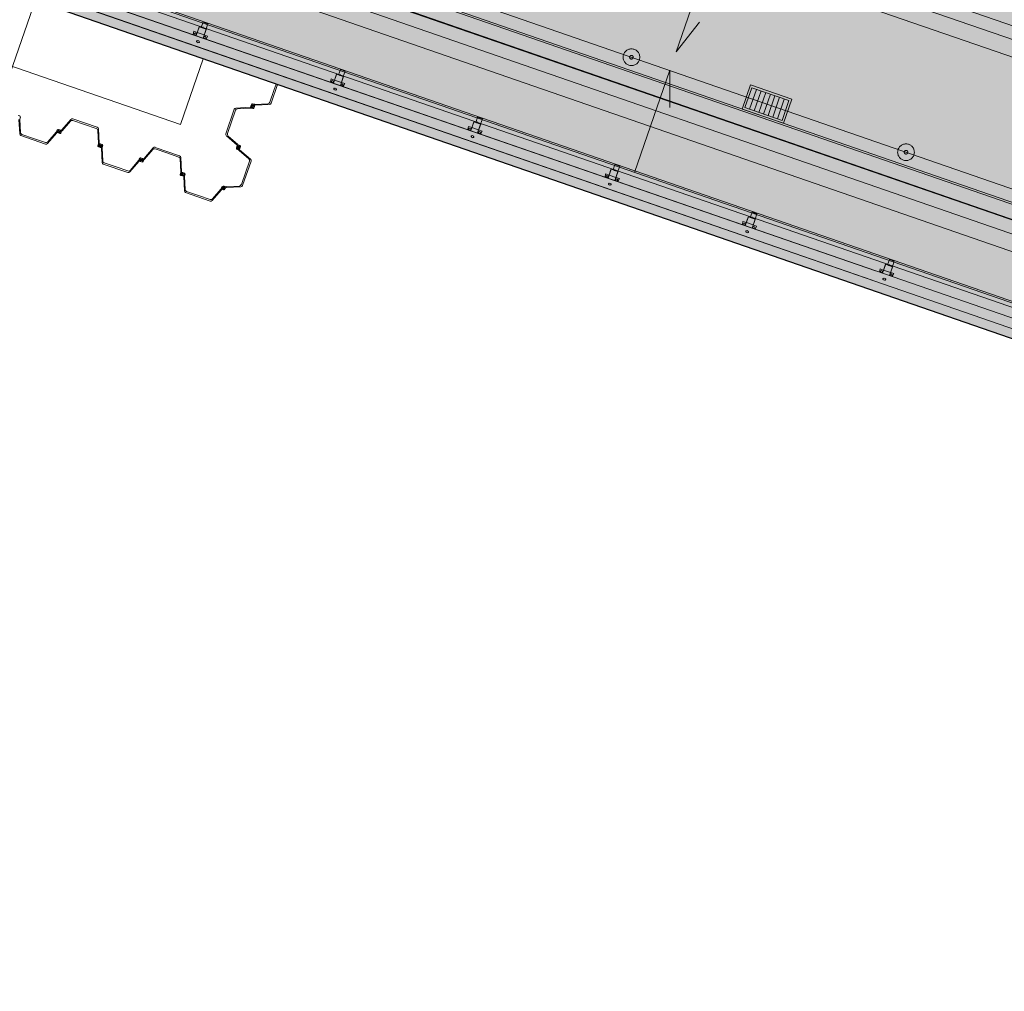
# Model space of a CAD drawing. Header units: metres. Extents: x 7508979 to 7510298, y 5841961 to 5842536.
# Tile 24 of 64: x 7509655 to 7509669, y 5842469 to 5842482. Entities that reach past the tile are written whole.
import ezdxf

# ---------------------------------------------------------------- set-up
doc = ezdxf.new("R2010")
doc.units = ezdxf.units.M
doc.linetypes.add('ACAD_ISO10W100', pattern=[18, 12, -3, 0, -3])
doc.linetypes.add('DASHED', pattern=[0.75, 0.5, -0.25])
for name, color, linetype, lineweight in [('013_AKP-Osie-2', 142, 'ACAD_ISO10W100', 18), ('015_AKP-Stal-cienka', 60, 'Continuous', 18), ('07_AKP-Wyposazenie', 133, 'Continuous', 18), ('08_JK_beton_przerywana', 40, 'DASHED', 9), ('09_JK_stal_przerywana', 90, 'DASHED', 9), ('16_JK_wyposażenie cienka', 200, 'Continuous', 13), ('AKP-Beton-widok', 44, 'Continuous', 30), ('AKP-Opisy', 7, 'Continuous', 13)]:
    doc.layers.add(name, color=color, linetype=linetype, lineweight=lineweight)
doc.layers.add('03_AKP-Kreskowania', color=7, linetype='Continuous', lineweight=9, true_color=0xa6a6a6)

msp = doc.modelspace()

# ---------------------------------------------------------------- hatches: boundary and pattern name
at = {"layer": '03_AKP-Kreskowania', "ltscale": 100, "transparency": 33554687}
h = msp.add_hatch(dxfattribs=at)
h.set_pattern_fill('GRASS', color=256, scale=0.045, angle=160.9032)
h.set_pattern_definition([(250.90316, (7511633.8898, 5841844.2328), (0.49932114, -1.028167), [0.2143125, -1.4021336]), (205.90316, (7511633.8898, 5841844.2328), (0.49932114, -1.028167), [0.2143125, -0.9286875]), (295.90316, (7511633.8898, 5841844.2328), (1.028167, 0.49932114), [0.2143125, -0.9286875])])
edge = h.paths.add_edge_path()
edge.add_spline(control_points=[(7509560.428, 5842502.042), (7509560.976, 5842501.827), (7509562.224, 5842501.368), (7509563.485, 5842500.974), (7509564.203, 5842500.78)], knot_values=[19454.944206, 19454.944206, 19454.944206, 19454.944206, 21223.462374, 23456.740739, 23456.740739, 23456.740739, 23456.740739], degree=3, periodic=0)
edge.add_line((7509564.203, 5842500.78), (7509567.942, 5842511.58))
edge.add_line((7509567.942, 5842511.58), (7509567.945, 5842511.601))
edge.add_line((7509567.945, 5842511.601), (7509564.265, 5842513.123))
edge.add_line((7509564.265, 5842513.123), (7509560.428, 5842502.042))
edge = h.paths.add_edge_path()
edge.add_spline(control_points=[(7509557.96, 5842503.098), (7509558.5, 5842502.847), (7509559.045, 5842502.608), (7509559.593, 5842502.379)], knot_values=[24358.247031, 24358.247031, 24358.247031, 24358.247031, 26137.75858, 26137.75858, 26137.75858, 26137.75858], degree=3, periodic=0)
edge.add_line((7509559.593, 5842502.379), (7509563.432, 5842513.467))
edge.add_line((7509563.432, 5842513.467), (7509561.786, 5842514.148))
edge.add_line((7509561.786, 5842514.148), (7509557.96, 5842503.098))
edge = h.paths.add_edge_path()
edge.add_line((7509571.9, 5842523.027), (7509571.912, 5842523.045))
edge.add_line((7509571.912, 5842523.045), (7509575.65, 5842533.845))
edge.add_spline(control_points=[(7509575.65, 5842533.845), (7509574.966, 5842534.136), (7509573.732, 5842534.607), (7509572.467, 5842535.017), (7509571.904, 5842535.187)], knot_values=[19454.944206, 19454.944206, 19454.944206, 19454.944206, 21688.222571, 23456.740739, 23456.740739, 23456.740739, 23456.740739], degree=3, periodic=0)
edge.add_line((7509571.904, 5842535.187), (7509568.067, 5842524.106))
edge.add_line((7509568.067, 5842524.106), (7509571.9, 5842523.027))
edge = h.paths.add_edge_path()
edge.add_line((7509565.485, 5842524.833), (7509567.199, 5842524.351))
edge.add_line((7509567.199, 5842524.351), (7509571.038, 5842535.439))
edge.add_spline(control_points=[(7509571.038, 5842535.439), (7509570.467, 5842535.598), (7509569.891, 5842535.746), (7509569.311, 5842535.883)], knot_values=[24358.247031, 24358.247031, 24358.247031, 24358.247031, 26137.75858, 26137.75858, 26137.75858, 26137.75858], degree=3, periodic=0)
edge.add_line((7509569.311, 5842535.883), (7509565.485, 5842524.833))
edge = h.paths.add_edge_path()
edge.add_line((7509887.633, 5842386.674), (7509887.585, 5842386.691))
edge.add_line((7509887.585, 5842386.691), (7509891.94, 5842399.269))
edge.add_line((7509891.94, 5842399.269), (7509891.864, 5842399.293))
edge.add_line((7509891.864, 5842399.293), (7509887.479, 5842386.628))
edge.add_spline(control_points=[(7509887.479, 5842386.628), (7509887.954, 5842386.375), (7509890.784, 5842384.953), (7509893.631, 5842383.885), (7509896.087, 5842383.23), (7509896.113, 5842383.223)], knot_values=[21013.433794, 21013.433794, 21013.433794, 21013.433794, 22562.78043, 30165.17056, 30248.311095, 30248.311095, 30248.311095, 30248.311095], degree=3, periodic=0)
edge.add_line((7509896.113, 5842383.223), (7509900.72, 5842396.528))
edge.add_line((7509900.72, 5842396.528), (7509891.988, 5842399.254))
edge.add_line((7509891.988, 5842399.254), (7509887.633, 5842386.674))
edge = h.paths.add_edge_path()
edge.add_line((7509903.483, 5842409.68), (7509906.986, 5842419.799))
edge.add_spline(control_points=[(7509906.986, 5842419.799), (7509906.32, 5842420.076), (7509903.682, 5842421.115), (7509900.933, 5842421.938), (7509898.837, 5842422.185)], knot_values=[9690.860076, 9690.860076, 9690.860076, 9690.860076, 11850.095835, 18161.631326, 18161.631326, 18161.631326, 18161.631326], degree=3, periodic=0)
edge.add_line((7509898.837, 5842422.185), (7509895.51, 5842412.576))
edge.add_line((7509895.51, 5842412.576), (7509895.509, 5842412.571))
edge.add_line((7509895.509, 5842412.571), (7509903.483, 5842409.68))
at = {"layer": '03_AKP-Kreskowania', "ltscale": 100, "transparency": 33554508}
h = msp.add_hatch(color=256, dxfattribs=at)
h.dxf.hatch_style = 1
h.paths.add_polyline_path([(7509655.881, 5842483.85), (7509693.632, 5842470.779), (7509695.923, 5842477.394), (7509658.171, 5842490.464)])
at = {"layer": '03_AKP-Kreskowania', "ltscale": 100, "transparency": 33554636}
h = msp.add_hatch(color=256, dxfattribs=at)
h.dxf.hatch_style = 1
h.paths.add_polyline_path([(7509655.863, 5842483.644), (7509693.52, 5842470.607), (7509693.585, 5842470.796), (7509655.928, 5842483.833)])
at = {"layer": '03_AKP-Kreskowania', "ltscale": 100, "transparency": 33554572}
h = msp.add_hatch(color=256, dxfattribs=at)
h.dxf.hatch_style = 1
h.paths.add_polyline_path([(7509655.488, 5842482.134), (7509692.88, 5842469.188), (7509693.388, 5842470.653), (7509655.995, 5842483.599)])

# ---------------------------------------------------------------- linework, layer by layer
at = {"layer": '013_AKP-Osie-2', "ltscale": 100}
msp.add_line((7509901.574, 5842398.997), (7509562.556, 5842516.372), dxfattribs=at)
at = {"layer": '013_AKP-Osie-2', "ltscale": 70}
msp.add_line((7509660.893, 5842498.403), (7509653.354, 5842476.626), dxfattribs=at)
at = {"layer": '015_AKP-Stal-cienka'}
for p, q in [((7509658.623, 5842481.048), (7509658.534, 5842480.79)), ((7509658.604, 5842481.055), (7509658.573, 5842480.966)), ((7509658.517, 5842480.804), (7509658.573, 5842480.966)), ((7509658.248, 5842480.735), (7509658.05, 5842480.725)), ((7509658.248, 5842480.723), (7509658.071, 5842480.715)), ((7509658.255, 5842480.734), (7509658.282, 5842480.728)), ((7509658.255, 5842480.723), (7509658.283, 5842480.716)), ((7509658.257, 5842480.752), (7509658.265, 5842480.775)), ((7509658.272, 5842480.734), (7509658.264, 5842480.736)), ((7509658.267, 5842480.748), (7509658.274, 5842480.768)), ((7509658.271, 5842480.753), (7509658.269, 5842480.748)), ((7509658.271, 5842480.744), (7509658.269, 5842480.745)), ((7509658.272, 5842480.745), (7509658.288, 5842480.754)), ((7509658.289, 5842480.753), (7509658.273, 5842480.744)), ((7509658.276, 5842480.751), (7509658.285, 5842480.748)), ((7509658.285, 5842480.748), (7509658.276, 5842480.751)), ((7509658.276, 5842480.751), (7509658.285, 5842480.748)), ((7509658.285, 5842480.748), (7509658.276, 5842480.751)), ((7509658.307, 5842480.776), (7509658.279, 5842480.783)), ((7509658.282, 5842480.754), (7509658.279, 5842480.745)), ((7509658.279, 5842480.745), (7509658.282, 5842480.754)), ((7509658.282, 5842480.754), (7509658.279, 5842480.745)), ((7509658.279, 5842480.745), (7509658.282, 5842480.754)), ((7509658.307, 5842480.765), (7509658.28, 5842480.771)), ((7509658.294, 5842480.75), (7509658.288, 5842480.731)), ((7509658.289, 5842480.765), (7509658.297, 5842480.762)), ((7509658.291, 5842480.755), (7509658.292, 5842480.754)), ((7509658.291, 5842480.746), (7509658.292, 5842480.751)), ((7509658.305, 5842480.747), (7509658.297, 5842480.724)), ((7509658.314, 5842480.775), (7509658.49, 5842480.784)), ((7509658.314, 5842480.764), (7509658.512, 5842480.774)), ((7509655.051, 5842480.623), (7509655.074, 5842480.615)), ((7509655.075, 5842480.573), (7509655.082, 5842480.6)), ((7509658.027, 5842480.708), (7509657.911, 5842480.371)), ((7509658.044, 5842480.695), (7509657.988, 5842480.533)), ((7509655.063, 5842480.566), (7509655.073, 5842480.368)), ((7509655.074, 5842480.566), (7509655.083, 5842480.389)), ((7509655.647, 5842480.419), (7509655.777, 5842480.569)), ((7509655.656, 5842480.412), (7509655.772, 5842480.545)), ((7509655.805, 5842480.576), (7509656.141, 5842480.459)), ((7509655.805, 5842480.554), (7509655.966, 5842480.498)), ((7509656.128, 5842480.442), (7509655.966, 5842480.498)), ((7509657.932, 5842480.372), (7509657.988, 5842480.533)), ((7509655.09, 5842480.345), (7509655.426, 5842480.229)), ((7509655.103, 5842480.362), (7509655.265, 5842480.306)), ((7509655.426, 5842480.25), (7509655.265, 5842480.306)), ((7509655.584, 5842480.385), (7509655.454, 5842480.236)), ((7509655.575, 5842480.392), (7509655.459, 5842480.259)), ((7509655.579, 5842480.398), (7509655.591, 5842480.424)), ((7509655.588, 5842480.391), (7509655.599, 5842480.416)), ((7509655.598, 5842480.405), (7509655.595, 5842480.397)), ((7509655.602, 5842480.382), (7509655.626, 5842480.374)), ((7509655.629, 5842480.423), (7509655.605, 5842480.431)), ((7509655.625, 5842480.412), (7509655.605, 5842480.419)), ((7509655.605, 5842480.397), (7509655.605, 5842480.396)), ((7509655.606, 5842480.392), (7509655.626, 5842480.385)), ((7509655.624, 5842480.406), (7509655.607, 5842480.399)), ((7509655.607, 5842480.398), (7509655.624, 5842480.405)), ((7509655.612, 5842480.392), (7509655.607, 5842480.394)), ((7509655.611, 5842480.404), (7509655.62, 5842480.401)), ((7509655.62, 5842480.401), (7509655.611, 5842480.404)), ((7509655.611, 5842480.404), (7509655.62, 5842480.401)), ((7509655.62, 5842480.401), (7509655.611, 5842480.404)), ((7509655.617, 5842480.407), (7509655.614, 5842480.397)), ((7509655.614, 5842480.397), (7509655.617, 5842480.407)), ((7509655.617, 5842480.407), (7509655.614, 5842480.397)), ((7509655.614, 5842480.397), (7509655.617, 5842480.407)), ((7509655.619, 5842480.412), (7509655.624, 5842480.41)), ((7509655.626, 5842480.407), (7509655.626, 5842480.409)), ((7509655.643, 5842480.413), (7509655.632, 5842480.388)), ((7509655.633, 5842480.399), (7509655.636, 5842480.407)), ((7509655.652, 5842480.406), (7509655.64, 5842480.38)), ((7509656.156, 5842480.239), (7509656.148, 5842480.416)), ((7509656.168, 5842480.239), (7509656.158, 5842480.437)), ((7509658.068, 5842480.214), (7509657.918, 5842480.344)), ((7509658.075, 5842480.223), (7509657.941, 5842480.339)), ((7509656.156, 5842480.232), (7509656.149, 5842480.204)), ((7509656.18, 5842480.182), (7509656.157, 5842480.19)), ((7509656.167, 5842480.232), (7509656.161, 5842480.205)), ((7509656.183, 5842480.192), (7509656.164, 5842480.199)), ((7509656.167, 5842480.215), (7509656.169, 5842480.223)), ((7509656.177, 5842480.216), (7509656.178, 5842480.218)), ((7509656.186, 5842480.197), (7509656.177, 5842480.214)), ((7509656.178, 5842480.208), (7509656.187, 5842480.204)), ((7509656.187, 5842480.204), (7509656.178, 5842480.208)), ((7509656.178, 5842480.208), (7509656.187, 5842480.204)), ((7509656.187, 5842480.204), (7509656.178, 5842480.208)), ((7509656.178, 5842480.208), (7509656.187, 5842480.204)), ((7509656.187, 5842480.204), (7509656.178, 5842480.208)), ((7509656.178, 5842480.208), (7509656.187, 5842480.204)), ((7509656.187, 5842480.204), (7509656.178, 5842480.208)), ((7509656.179, 5842480.214), (7509656.187, 5842480.198)), ((7509656.179, 5842480.196), (7509656.184, 5842480.194)), ((7509656.186, 5842480.216), (7509656.181, 5842480.218)), ((7509656.184, 5842480.211), (7509656.181, 5842480.201)), ((7509656.181, 5842480.201), (7509656.184, 5842480.211)), ((7509656.184, 5842480.211), (7509656.181, 5842480.201)), ((7509656.181, 5842480.201), (7509656.184, 5842480.211)), ((7509656.184, 5842480.211), (7509656.181, 5842480.201)), ((7509656.182, 5842480.219), (7509656.201, 5842480.213)), ((7509656.185, 5842480.23), (7509656.208, 5842480.222)), ((7509656.188, 5842480.196), (7509656.187, 5842480.194)), ((7509656.198, 5842480.197), (7509656.195, 5842480.189)), ((7509656.197, 5842480.173), (7509656.207, 5842479.975)), ((7509656.198, 5842480.18), (7509656.204, 5842480.207)), ((7509656.208, 5842480.173), (7509656.217, 5842479.996)), ((7509656.209, 5842480.18), (7509656.216, 5842480.208)), ((7509656.781, 5842480.026), (7509656.911, 5842480.176)), ((7509656.938, 5842480.183), (7509657.275, 5842480.067)), ((7509658.064, 5842480.195), (7509658.056, 5842480.172)), ((7509658.074, 5842480.191), (7509658.068, 5842480.172)), ((7509658.074, 5842480.21), (7509658.099, 5842480.199)), ((7509658.074, 5842480.186), (7509658.076, 5842480.191)), ((7509658.08, 5842480.193), (7509658.078, 5842480.193)), ((7509658.087, 5842480.2), (7509658.079, 5842480.203)), ((7509658.08, 5842480.191), (7509658.087, 5842480.174)), ((7509658.089, 5842480.181), (7509658.08, 5842480.184)), ((7509658.08, 5842480.184), (7509658.089, 5842480.181)), ((7509658.089, 5842480.181), (7509658.08, 5842480.184)), ((7509658.08, 5842480.184), (7509658.089, 5842480.181)), ((7509658.081, 5842480.219), (7509658.107, 5842480.207)), ((7509658.089, 5842480.174), (7509658.081, 5842480.191)), ((7509658.086, 5842480.187), (7509658.083, 5842480.178)), ((7509658.083, 5842480.178), (7509658.086, 5842480.187)), ((7509658.086, 5842480.187), (7509658.083, 5842480.178)), ((7509658.083, 5842480.178), (7509658.086, 5842480.187)), ((7509658.089, 5842480.172), (7509658.091, 5842480.171)), ((7509658.094, 5842480.179), (7509658.093, 5842480.174)), ((7509658.095, 5842480.173), (7509658.101, 5842480.193)), ((7509658.105, 5842480.169), (7509658.113, 5842480.193)), ((7509656.763, 5842480.03), (7509656.739, 5842480.038)), ((7509656.79, 5842480.019), (7509656.906, 5842480.153)), ((7509656.939, 5842480.162), (7509657.1, 5842480.106)), ((7509657.262, 5842480.05), (7509657.1, 5842480.106)), ((7509657.302, 5842479.846), (7509657.292, 5842480.044)), ((7509658.088, 5842480.145), (7509658.062, 5842480.157)), ((7509658.095, 5842480.154), (7509658.07, 5842480.166)), ((7509658.081, 5842480.165), (7509658.089, 5842480.162)), ((7509658.094, 5842480.142), (7509658.228, 5842480.026)), ((7509658.101, 5842480.151), (7509658.251, 5842480.02)), ((7509656.224, 5842479.953), (7509656.56, 5842479.836)), ((7509656.237, 5842479.969), (7509656.399, 5842479.914)), ((7509656.56, 5842479.858), (7509656.399, 5842479.914)), ((7509656.718, 5842479.993), (7509656.587, 5842479.843)), ((7509656.709, 5842480), (7509656.593, 5842479.866)), ((7509656.712, 5842480.006), (7509656.724, 5842480.032)), ((7509656.721, 5842479.999), (7509656.733, 5842480.024)), ((7509656.732, 5842480.013), (7509656.729, 5842480.005)), ((7509656.736, 5842479.989), (7509656.76, 5842479.981)), ((7509656.758, 5842480.02), (7509656.739, 5842480.026)), ((7509656.739, 5842480.005), (7509656.739, 5842480.003)), ((7509656.74, 5842480), (7509656.76, 5842479.993)), ((7509656.758, 5842480.014), (7509656.741, 5842480.007)), ((7509656.741, 5842480.005), (7509656.758, 5842480.013)), ((7509656.746, 5842480), (7509656.741, 5842480.001)), ((7509656.745, 5842480.011), (7509656.754, 5842480.008)), ((7509656.754, 5842480.008), (7509656.745, 5842480.011)), ((7509656.745, 5842480.011), (7509656.754, 5842480.008)), ((7509656.754, 5842480.008), (7509656.745, 5842480.011)), ((7509656.751, 5842480.014), (7509656.748, 5842480.005)), ((7509656.748, 5842480.005), (7509656.751, 5842480.014)), ((7509656.751, 5842480.014), (7509656.748, 5842480.005)), ((7509656.748, 5842480.005), (7509656.751, 5842480.014)), ((7509656.753, 5842480.02), (7509656.758, 5842480.018)), ((7509656.76, 5842480.014), (7509656.76, 5842480.016)), ((7509656.777, 5842480.021), (7509656.766, 5842479.995)), ((7509656.767, 5842480.007), (7509656.77, 5842480.015)), ((7509656.786, 5842480.014), (7509656.774, 5842479.988)), ((7509657.29, 5842479.846), (7509657.282, 5842480.023)), ((7509658.258, 5842479.993), (7509658.142, 5842479.657)), ((7509658.236, 5842479.993), (7509658.18, 5842479.832)), ((7509657.29, 5842479.839), (7509657.283, 5842479.811)), ((7509657.314, 5842479.789), (7509657.291, 5842479.797)), ((7509657.301, 5842479.839), (7509657.295, 5842479.812)), ((7509657.317, 5842479.8), (7509657.298, 5842479.806)), ((7509657.301, 5842479.822), (7509657.303, 5842479.83)), ((7509657.311, 5842479.823), (7509657.312, 5842479.825)), ((7509657.32, 5842479.805), (7509657.311, 5842479.821)), ((7509657.312, 5842479.822), (7509657.321, 5842479.806)), ((7509657.312, 5842479.815), (7509657.321, 5842479.812)), ((7509657.321, 5842479.812), (7509657.312, 5842479.815)), ((7509657.312, 5842479.815), (7509657.321, 5842479.812)), ((7509657.321, 5842479.812), (7509657.312, 5842479.815)), ((7509657.313, 5842479.803), (7509657.318, 5842479.802)), ((7509657.32, 5842479.823), (7509657.315, 5842479.825)), ((7509657.315, 5842479.809), (7509657.318, 5842479.818)), ((7509657.318, 5842479.818), (7509657.315, 5842479.809)), ((7509657.315, 5842479.809), (7509657.318, 5842479.818)), ((7509657.318, 5842479.818), (7509657.315, 5842479.809)), ((7509657.316, 5842479.827), (7509657.335, 5842479.82)), ((7509657.319, 5842479.837), (7509657.342, 5842479.829)), ((7509657.322, 5842479.803), (7509657.321, 5842479.802)), ((7509657.332, 5842479.805), (7509657.329, 5842479.797)), ((7509657.331, 5842479.78), (7509657.341, 5842479.582)), ((7509657.332, 5842479.787), (7509657.338, 5842479.814)), ((7509657.342, 5842479.78), (7509657.351, 5842479.604)), ((7509657.343, 5842479.787), (7509657.35, 5842479.815)), ((7509658.125, 5842479.67), (7509658.18, 5842479.832)), ((7509657.846, 5842479.613), (7509657.858, 5842479.639)), ((7509657.855, 5842479.606), (7509657.867, 5842479.631)), ((7509657.864, 5842479.618), (7509657.872, 5842479.641)), ((7509657.897, 5842479.637), (7509657.873, 5842479.645)), ((7509657.892, 5842479.627), (7509657.873, 5842479.634)), ((7509657.875, 5842479.615), (7509657.881, 5842479.634)), ((7509657.914, 5842479.642), (7509657.886, 5842479.649)), ((7509657.914, 5842479.631), (7509657.887, 5842479.637)), ((7509657.921, 5842479.641), (7509658.098, 5842479.65)), ((7509657.921, 5842479.63), (7509658.119, 5842479.64)), ((7509657.358, 5842479.56), (7509657.694, 5842479.443)), ((7509657.371, 5842479.577), (7509657.533, 5842479.521)), ((7509657.694, 5842479.465), (7509657.533, 5842479.521)), ((7509657.852, 5842479.6), (7509657.721, 5842479.451)), ((7509657.843, 5842479.607), (7509657.727, 5842479.474)), ((7509657.879, 5842479.6), (7509657.871, 5842479.602)), ((7509657.875, 5842479.613), (7509657.892, 5842479.62)), ((7509657.88, 5842479.607), (7509657.875, 5842479.609)), ((7509657.878, 5842479.61), (7509657.876, 5842479.611)), ((7509657.879, 5842479.619), (7509657.888, 5842479.615)), ((7509657.888, 5842479.615), (7509657.879, 5842479.619)), ((7509657.879, 5842479.619), (7509657.888, 5842479.615)), ((7509657.888, 5842479.615), (7509657.879, 5842479.619)), ((7509657.897, 5842479.619), (7509657.88, 5842479.61)), ((7509657.885, 5842479.622), (7509657.882, 5842479.612)), ((7509657.882, 5842479.612), (7509657.885, 5842479.622)), ((7509657.885, 5842479.622), (7509657.882, 5842479.612)), ((7509657.882, 5842479.612), (7509657.885, 5842479.622)), ((7509657.883, 5842479.617), (7509657.893, 5842479.614)), ((7509657.893, 5842479.614), (7509657.883, 5842479.617)), ((7509657.883, 5842479.617), (7509657.893, 5842479.614)), ((7509657.894, 5842479.622), (7509657.894, 5842479.623)), ((7509657.898, 5842479.612), (7509657.9, 5842479.617)), ((7509657.901, 5842479.614), (7509657.904, 5842479.622))]:
    msp.add_line(p, q, dxfattribs=at)
for centre, radius, start, end in [((7509658.051, 5842480.7), 0.025, 92.8205, 160.9032), ((7509658.073, 5842480.685), 0.03, 92.8205, 160.9032), ((7509658.249, 5842480.71), 0.025, 76.6142, 92.8205), ((7509658.249, 5842480.698), 0.025, 76.6142, 92.8205), ((7509658.268, 5842480.748), 0.012, 160.9032, 250.9032), ((7509658.276, 5842480.771), 0.012, 76.6142, 160.9032), ((7509658.27, 5842480.747), 0.003, 160.9032, 250.9032), ((7509658.271, 5842480.747), 0.00213, 160.9032, 298.9032), ((7509658.29, 5842480.746), 0.02, 111.4415, 160.9032), ((7509658.272, 5842480.747), 0.003, 250.9032, 298.9032), ((7509658.275, 5842480.743), 0.01, 250.9032, 291.4415), ((7509658.279, 5842480.766), 0.005, 76.6142, 160.9032), ((7509658.272, 5842480.752), 0.02, 291.4415, 340.9032), ((7509658.286, 5842480.756), 0.01, 70.9032, 111.4415), ((7509658.283, 5842480.733), 0.005, 256.6142, 340.9032), ((7509658.285, 5842480.728), 0.012, 256.6142, 340.9032), ((7509658.29, 5842480.752), 0.003, 70.9032, 118.9032), ((7509658.29, 5842480.751), 0.00213, 340.9032, 118.9032), ((7509658.291, 5842480.751), 0.003, 340.9032, 70.9032), ((7509658.293, 5842480.751), 0.012, 340.9032, 70.9032), ((7509658.312, 5842480.8), 0.025, 256.6142, 272.8205), ((7509658.312, 5842480.789), 0.025, 256.6142, 272.8205), ((7509658.489, 5842480.814), 0.03, 272.8205, 340.9032), ((7509658.511, 5842480.799), 0.025, 272.8205, 340.9032), ((7509655.07, 5842480.603), 0.012, 346.6142, 70.9032), ((7509655.796, 5842480.552), 0.025, 70.9032, 138.9858), ((7509655.099, 5842480.567), 0.025, 166.6142, 182.8205), ((7509655.795, 5842480.526), 0.03, 70.9032, 138.9858), ((7509656.118, 5842480.414), 0.03, 2.8205, 70.9032), ((7509656.133, 5842480.436), 0.025, 2.8205, 70.9032), ((7509655.098, 5842480.369), 0.025, 182.8205, 250.9032), ((7509655.113, 5842480.39), 0.03, 182.8205, 250.9032), ((7509655.556, 5842480.409), 0.025, 318.9858, 335.1922), ((7509655.565, 5842480.402), 0.025, 318.9858, 335.1922), ((7509655.601, 5842480.419), 0.012, 70.9032, 155.1922), ((7509655.606, 5842480.393), 0.012, 160.9032, 250.9032), ((7509655.607, 5842480.402), 0.01, 120.3649, 160.9032), ((7509655.604, 5842480.414), 0.005, 70.9032, 155.1922), ((7509655.612, 5842480.393), 0.02, 70.9032, 120.3649), ((7509655.607, 5842480.395), 0.003, 160.9032, 250.9032), ((7509655.608, 5842480.397), 0.003, 112.9032, 160.9032), ((7509655.608, 5842480.396), 0.00213, 112.9032, 250.9032), ((7509655.619, 5842480.411), 0.02, 250.9032, 300.3649), ((7509655.623, 5842480.408), 0.00213, 292.9032, 70.9032), ((7509655.623, 5842480.408), 0.003, 292.9032, 340.9032), ((7509655.624, 5842480.409), 0.003, 340.9032, 70.9032), ((7509655.627, 5842480.39), 0.005, 250.9032, 335.1922), ((7509655.63, 5842480.385), 0.012, 250.9032, 335.1922), ((7509655.625, 5842480.411), 0.012, 340.9032, 70.9032), ((7509655.624, 5842480.403), 0.01, 300.3649, 340.9032), ((7509655.666, 5842480.403), 0.025, 138.9858, 155.1922), ((7509655.675, 5842480.396), 0.025, 138.9858, 155.1922), ((7509657.934, 5842480.363), 0.025, 160.9032, 228.9858), ((7509657.961, 5842480.362), 0.03, 160.9032, 228.9858), ((7509655.436, 5842480.279), 0.03, 250.9032, 318.9858), ((7509655.435, 5842480.252), 0.025, 250.9032, 318.9858), ((7509656.161, 5842480.201), 0.012, 166.6142, 250.9032), ((7509656.132, 5842480.238), 0.025, 346.6142, 2.8205), ((7509656.166, 5842480.204), 0.005, 166.6142, 250.9032), ((7509656.176, 5842480.211), 0.01, 160.9032, 201.4415), ((7509656.143, 5842480.238), 0.025, 346.6142, 2.8205), ((7509656.185, 5842480.215), 0.02, 201.4415, 250.9032), ((7509656.181, 5842480.219), 0.012, 70.9032, 160.9032), ((7509656.18, 5842480.215), 0.003, 160.9032, 208.9032), ((7509656.181, 5842480.217), 0.003, 70.9032, 160.9032), ((7509656.18, 5842480.216), 0.00213, 70.9032, 208.9032), ((7509656.184, 5842480.193), 0.012, 250.9032, 340.9032), ((7509656.184, 5842480.195), 0.003, 250.9032, 340.9032), ((7509656.185, 5842480.196), 0.00213, 250.9032, 28.9032), ((7509656.179, 5842480.197), 0.02, 21.4415, 70.9032), ((7509656.185, 5842480.197), 0.003, 340.9032, 28.9032), ((7509656.222, 5842480.174), 0.025, 166.6142, 182.8205), ((7509656.189, 5842480.201), 0.01, 340.9032, 21.4415), ((7509656.199, 5842480.208), 0.005, 346.6142, 70.9032), ((7509656.204, 5842480.211), 0.012, 346.6142, 70.9032), ((7509656.233, 5842480.174), 0.025, 166.6142, 182.8205), ((7509656.93, 5842480.16), 0.025, 70.9032, 138.9858), ((7509658.067, 5842480.168), 0.012, 160.9032, 245.1922), ((7509658.075, 5842480.192), 0.012, 70.9032, 160.9032), ((7509658.072, 5842480.171), 0.005, 160.9032, 245.1922), ((7509658.084, 5842480.233), 0.025, 228.9858, 245.1922), ((7509658.093, 5842480.179), 0.02, 160.9032, 210.3648), ((7509658.077, 5842480.19), 0.003, 70.9032, 160.9032), ((7509658.091, 5842480.242), 0.025, 228.9858, 245.1922), ((7509658.078, 5842480.19), 0.00213, 22.9032, 160.9032), ((7509658.079, 5842480.19), 0.003, 22.9032, 70.9032), ((7509658.084, 5842480.191), 0.01, 30.3648, 70.9032), ((7509658.09, 5842480.175), 0.003, 202.9032, 250.9032), ((7509658.091, 5842480.175), 0.00213, 202.9032, 340.9032), ((7509658.092, 5842480.174), 0.003, 250.9032, 340.9032), ((7509658.076, 5842480.186), 0.02, 340.9032, 30.3648), ((7509658.096, 5842480.194), 0.005, 340.9032, 65.1922), ((7509658.101, 5842480.196), 0.012, 340.9032, 65.1922), ((7509656.735, 5842480.027), 0.012, 70.9032, 155.1922), ((7509656.929, 5842480.133), 0.03, 70.9032, 138.9858), ((7509657.252, 5842480.021), 0.03, 2.8205, 70.9032), ((7509657.267, 5842480.043), 0.025, 2.8205, 70.9032), ((7509658.085, 5842480.174), 0.01, 210.3648, 250.9032), ((7509658.078, 5842480.123), 0.025, 48.9858, 65.1922), ((7509658.093, 5842480.173), 0.012, 250.9032, 340.9032), ((7509658.085, 5842480.132), 0.025, 48.9858, 65.1922), ((7509656.232, 5842479.976), 0.025, 182.8205, 250.9032), ((7509656.247, 5842479.998), 0.03, 182.8205, 250.9032), ((7509656.69, 5842480.016), 0.025, 318.9858, 335.1922), ((7509656.699, 5842480.009), 0.025, 318.9858, 335.1922), ((7509656.74, 5842480.001), 0.012, 160.9032, 250.9032), ((7509656.741, 5842480.009), 0.01, 120.3649, 160.9032), ((7509656.738, 5842480.022), 0.005, 70.9032, 155.1922), ((7509656.746, 5842480.001), 0.02, 70.9032, 120.3649), ((7509656.741, 5842480.002), 0.003, 160.9032, 250.9032), ((7509656.742, 5842480.004), 0.003, 112.9032, 160.9032), ((7509656.742, 5842480.003), 0.00213, 112.9032, 250.9032), ((7509656.753, 5842480.019), 0.02, 250.9032, 300.3649), ((7509656.758, 5842480.017), 0.003, 340.9032, 70.9032), ((7509656.757, 5842480.016), 0.00213, 292.9032, 70.9032), ((7509656.757, 5842480.015), 0.003, 292.9032, 340.9032), ((7509656.761, 5842479.998), 0.005, 250.9032, 335.1922), ((7509656.764, 5842479.993), 0.012, 250.9032, 335.1922), ((7509656.759, 5842480.019), 0.012, 340.9032, 70.9032), ((7509656.758, 5842480.01), 0.01, 300.3649, 340.9032), ((7509656.8, 5842480.01), 0.025, 138.9858, 155.1922), ((7509656.809, 5842480.003), 0.025, 138.9858, 155.1922), ((7509658.208, 5842480.003), 0.03, 340.9032, 48.9858), ((7509658.235, 5842480.002), 0.025, 340.9032, 48.9858), ((7509656.57, 5842479.886), 0.03, 250.9032, 318.9858), ((7509656.569, 5842479.86), 0.025, 250.9032, 318.9858), ((7509657.295, 5842479.809), 0.012, 166.6142, 250.9032), ((7509657.265, 5842479.845), 0.025, 346.6142, 2.8205), ((7509657.3, 5842479.811), 0.005, 166.6142, 250.9032), ((7509657.31, 5842479.819), 0.01, 160.9032, 201.4415), ((7509657.277, 5842479.845), 0.025, 346.6142, 2.8205), ((7509657.319, 5842479.822), 0.02, 201.4415, 250.9032), ((7509657.315, 5842479.826), 0.012, 70.9032, 160.9032), ((7509657.314, 5842479.822), 0.003, 160.9032, 208.9032), ((7509657.315, 5842479.824), 0.003, 70.9032, 160.9032), ((7509657.314, 5842479.823), 0.00213, 70.9032, 208.9032), ((7509657.318, 5842479.801), 0.012, 250.9032, 340.9032), ((7509657.318, 5842479.803), 0.003, 250.9032, 340.9032), ((7509657.319, 5842479.804), 0.00213, 250.9032, 28.9032), ((7509657.313, 5842479.804), 0.02, 21.4415, 70.9032), ((7509657.319, 5842479.804), 0.003, 340.9032, 28.9032), ((7509657.356, 5842479.782), 0.025, 166.6142, 182.8205), ((7509657.323, 5842479.808), 0.01, 340.9032, 21.4415), ((7509657.333, 5842479.815), 0.005, 346.6142, 70.9032), ((7509657.338, 5842479.818), 0.012, 346.6142, 70.9032), ((7509657.367, 5842479.782), 0.025, 166.6142, 182.8205), ((7509657.869, 5842479.634), 0.012, 70.9032, 155.1922), ((7509657.872, 5842479.629), 0.005, 70.9032, 155.1922), ((7509657.883, 5842479.637), 0.012, 76.6142, 160.9032), ((7509657.886, 5842479.632), 0.005, 76.6142, 160.9032), ((7509657.893, 5842479.626), 0.012, 340.9032, 70.9032), ((7509657.92, 5842479.666), 0.025, 256.6142, 272.8205), ((7509657.92, 5842479.655), 0.025, 256.6142, 272.8205), ((7509658.096, 5842479.68), 0.03, 272.8205, 340.9032), ((7509658.118, 5842479.665), 0.025, 272.8205, 340.9032), ((7509657.366, 5842479.584), 0.025, 182.8205, 250.9032), ((7509657.381, 5842479.605), 0.03, 182.8205, 250.9032), ((7509657.824, 5842479.624), 0.025, 318.9858, 335.1922), ((7509657.833, 5842479.617), 0.025, 318.9858, 335.1922), ((7509657.875, 5842479.614), 0.012, 160.9032, 250.9032), ((7509657.877, 5842479.614), 0.003, 160.9032, 250.9032), ((7509657.876, 5842479.611), 0.00213, 112.9032, 250.9032), ((7509657.879, 5842479.613), 0.003, 250.9032, 298.9032), ((7509657.883, 5842479.609), 0.01, 250.9032, 291.4415), ((7509657.887, 5842479.626), 0.02, 250.9032, 300.3649), ((7509657.879, 5842479.618), 0.02, 291.4415, 340.9032), ((7509657.891, 5842479.624), 0.003, 340.9032, 70.9032), ((7509657.891, 5842479.623), 0.003, 292.9032, 340.9032), ((7509657.898, 5842479.617), 0.00213, 340.9032, 118.9032), ((7509657.892, 5842479.617), 0.01, 300.3649, 340.9032), ((7509657.704, 5842479.493), 0.03, 250.9032, 318.9858), ((7509657.703, 5842479.467), 0.025, 250.9032, 318.9858)]:
    msp.add_arc(centre, radius, start, end, dxfattribs=at)
at = {"layer": '07_AKP-Wyposazenie', "ltscale": 100}
msp.add_line((7509901.509, 5842398.808), (7509562.49, 5842516.183), dxfattribs=at)
at = {"layer": '08_JK_beton_przerywana', "ltscale": 400}
for p, q in [((7509693.635, 5842473.239), (7509657.396, 5842485.785)), ((7509693.576, 5842473.069), (7509657.337, 5842485.615)), ((7509693.501, 5842472.851), (7509657.262, 5842485.398)), ((7509692.883, 5842471.065), (7509656.643, 5842483.612)), ((7509692.807, 5842470.848), (7509656.568, 5842483.395)), ((7509692.749, 5842470.678), (7509656.509, 5842483.225)), ((7509692.673, 5842470.46), (7509656.434, 5842483.007))]:
    msp.add_line(p, q, dxfattribs=at)
at = {"layer": '08_JK_beton_przerywana', "ltscale": 250, "transparency": 33554559}
msp.add_line((7509657.286, 5842480.496), (7509657.6, 5842481.403), dxfattribs=at)
msp.add_lwpolyline([(7509657.286, 5842480.496), (7509652.656, 5842482.099), (7509652.97, 5842483.006)], dxfattribs=at)
at = {"layer": '09_JK_stal_przerywana', "ltscale": 200}
for p, q in [((7509572.357, 5842511.197), (7509889.27, 5842401.476)), ((7509572.314, 5842511.072), (7509889.227, 5842401.351))]:
    msp.add_line(p, q, dxfattribs=at)
at = {"layer": '09_JK_stal_przerywana', "ltscale": 100}
for centre, radius in [((7509663.496, 5842481.424), 0.115), ((7509663.496, 5842481.424), 0.025), ((7509667.276, 5842480.116), 0.115), ((7509667.276, 5842480.116), 0.025)]:
    msp.add_circle(centre, radius, dxfattribs=at)
at = {"layer": '16_JK_wyposażenie cienka'}
for p, q in [((7509562.051, 5842514.915), (7509901.07, 5842397.54)), ((7509562.07, 5842514.969), (7509901.089, 5842397.594)), ((7509562.077, 5842514.989), (7509901.096, 5842397.614)), ((7509572.359, 5842511.201), (7509889.271, 5842401.479)), ((7509572.313, 5842511.068), (7509889.225, 5842401.347)), ((7509657.544, 5842481.839), (7509657.503, 5842481.722)), ((7509657.503, 5842481.722), (7509657.544, 5842481.839)), ((7509657.601, 5842481.825), (7509657.584, 5842481.831)), ((7509657.585, 5842481.836), (7509657.604, 5842481.83)), ((7509657.591, 5842481.824), (7509657.598, 5842481.843)), ((7509657.598, 5842481.689), (7509657.638, 5842481.806)), ((7509657.635, 5842481.798), (7509657.598, 5842481.689)), ((7509657.471, 5842481.781), (7509657.463, 5842481.736)), ((7509657.518, 5842481.764), (7509657.471, 5842481.781)), ((7509657.66, 5842481.715), (7509657.612, 5842481.732)), ((7509657.638, 5842481.675), (7509657.66, 5842481.715)), ((7509659.36, 5842481.126), (7509659.353, 5842481.081)), ((7509659.408, 5842481.11), (7509659.36, 5842481.126)), ((7509659.434, 5842481.185), (7509659.393, 5842481.068)), ((7509659.393, 5842481.068), (7509659.434, 5842481.185)), ((7509659.491, 5842481.171), (7509659.474, 5842481.177)), ((7509659.475, 5842481.182), (7509659.494, 5842481.175)), ((7509659.481, 5842481.169), (7509659.488, 5842481.188)), ((7509659.488, 5842481.035), (7509659.528, 5842481.152)), ((7509659.525, 5842481.144), (7509659.488, 5842481.035)), ((7509659.549, 5842481.061), (7509659.502, 5842481.077)), ((7509659.527, 5842481.021), (7509659.549, 5842481.061)), ((7509661.25, 5842480.472), (7509661.243, 5842480.427)), ((7509661.298, 5842480.456), (7509661.25, 5842480.472)), ((7509661.324, 5842480.53), (7509661.283, 5842480.413)), ((7509661.283, 5842480.413), (7509661.324, 5842480.53)), ((7509661.381, 5842480.517), (7509661.364, 5842480.523)), ((7509661.365, 5842480.528), (7509661.384, 5842480.521)), ((7509661.371, 5842480.515), (7509661.378, 5842480.534)), ((7509661.377, 5842480.381), (7509661.418, 5842480.498)), ((7509661.415, 5842480.489), (7509661.377, 5842480.381)), ((7509661.439, 5842480.407), (7509661.392, 5842480.423)), ((7509661.417, 5842480.367), (7509661.439, 5842480.407)), ((7509663.14, 5842479.818), (7509663.133, 5842479.773)), ((7509663.188, 5842479.801), (7509663.14, 5842479.818)), ((7509663.213, 5842479.876), (7509663.173, 5842479.759)), ((7509663.173, 5842479.759), (7509663.213, 5842479.876)), ((7509663.271, 5842479.862), (7509663.254, 5842479.868)), ((7509663.255, 5842479.873), (7509663.274, 5842479.867)), ((7509663.261, 5842479.861), (7509663.268, 5842479.88)), ((7509663.267, 5842479.726), (7509663.308, 5842479.843)), ((7509663.305, 5842479.835), (7509663.267, 5842479.726)), ((7509663.329, 5842479.752), (7509663.282, 5842479.769)), ((7509663.307, 5842479.712), (7509663.329, 5842479.752)), ((7509665.103, 5842479.222), (7509665.063, 5842479.105)), ((7509665.063, 5842479.105), (7509665.103, 5842479.222)), ((7509665.151, 5842479.206), (7509665.158, 5842479.225)), ((7509665.03, 5842479.163), (7509665.023, 5842479.118)), ((7509665.078, 5842479.147), (7509665.03, 5842479.163)), ((7509665.161, 5842479.208), (7509665.144, 5842479.214)), ((7509665.145, 5842479.219), (7509665.164, 5842479.213)), ((7509665.157, 5842479.072), (7509665.198, 5842479.189)), ((7509665.195, 5842479.181), (7509665.157, 5842479.072)), ((7509665.219, 5842479.098), (7509665.172, 5842479.114)), ((7509665.197, 5842479.058), (7509665.219, 5842479.098)), ((7509666.993, 5842478.567), (7509666.953, 5842478.45)), ((7509666.953, 5842478.45), (7509666.993, 5842478.567)), ((7509667.051, 5842478.554), (7509667.034, 5842478.56)), ((7509667.035, 5842478.565), (7509667.054, 5842478.558)), ((7509667.041, 5842478.552), (7509667.047, 5842478.571)), ((7509666.92, 5842478.509), (7509666.913, 5842478.464)), ((7509666.967, 5842478.493), (7509666.92, 5842478.509)), ((7509667.047, 5842478.418), (7509667.088, 5842478.535)), ((7509667.085, 5842478.526), (7509667.047, 5842478.418)), ((7509667.109, 5842478.444), (7509667.062, 5842478.46)), ((7509667.087, 5842478.404), (7509667.109, 5842478.444))]:
    msp.add_line(p, q, dxfattribs=at)
at = {"layer": '16_JK_wyposażenie cienka', "ltscale": 10}
for p, q in [((7509657.612, 5842481.732), (7509657.518, 5842481.764)), ((7509659.502, 5842481.077), (7509659.408, 5842481.11)), ((7509661.392, 5842480.423), (7509661.298, 5842480.456)), ((7509663.282, 5842479.769), (7509663.188, 5842479.801)), ((7509665.172, 5842479.114), (7509665.078, 5842479.147)), ((7509667.062, 5842478.46), (7509666.967, 5842478.493))]:
    msp.add_line(p, q, dxfattribs=at)
at = {"layer": '16_JK_wyposażenie cienka', "ltscale": 100}
for p, q in [((7509665.122, 5842480.708), (7509665.217, 5842480.982)), ((7509665.281, 5842480.96), (7509665.186, 5842480.686)), ((7509665.25, 5842480.664), (7509665.345, 5842480.938)), ((7509665.408, 5842480.916), (7509665.314, 5842480.642)), ((7509665.377, 5842480.62), (7509665.472, 5842480.894)), ((7509665.536, 5842480.872), (7509665.441, 5842480.598)), ((7509665.505, 5842480.575), (7509665.6, 5842480.849))]:
    msp.add_line(p, q, dxfattribs=at)
at = {"layer": '16_JK_wyposażenie cienka'}
for points in [[(7509657.598, 5842481.689), (7509657.64, 5842481.812), (7509657.546, 5842481.845), (7509657.503, 5842481.722)], [(7509659.488, 5842481.035), (7509659.53, 5842481.158), (7509659.436, 5842481.19), (7509659.393, 5842481.068)], [(7509661.377, 5842480.381), (7509661.42, 5842480.503), (7509661.325, 5842480.536), (7509661.283, 5842480.413)], [(7509663.267, 5842479.726), (7509663.31, 5842479.849), (7509663.215, 5842479.882), (7509663.173, 5842479.759)], [(7509665.157, 5842479.072), (7509665.2, 5842479.195), (7509665.105, 5842479.227), (7509665.063, 5842479.105)], [(7509667.047, 5842478.418), (7509667.09, 5842478.54), (7509666.995, 5842478.573), (7509666.953, 5842478.45)]]:
    msp.add_lwpolyline(points, dxfattribs=at)
for points in [[(7509657.638, 5842481.813), (7509657.664, 5842481.886), (7509657.598, 5842481.909), (7509657.572, 5842481.836)], [(7509659.528, 5842481.158), (7509659.554, 5842481.232), (7509659.488, 5842481.255), (7509659.462, 5842481.181)], [(7509661.418, 5842480.504), (7509661.444, 5842480.578), (7509661.377, 5842480.601), (7509661.352, 5842480.527)], [(7509663.308, 5842479.85), (7509663.334, 5842479.923), (7509663.267, 5842479.946), (7509663.242, 5842479.873)], [(7509665.198, 5842479.195), (7509665.223, 5842479.269), (7509665.157, 5842479.292), (7509665.132, 5842479.218)], [(7509667.088, 5842478.541), (7509667.113, 5842478.615), (7509667.047, 5842478.638), (7509667.022, 5842478.564)]]:
    msp.add_lwpolyline(points, close=True, dxfattribs=at)
at = {"layer": '16_JK_wyposażenie cienka', "ltscale": 100}
for points in [[(7509665.702, 5842480.846), (7509665.135, 5842481.042), (7509665.02, 5842480.711), (7509665.587, 5842480.515)], [(7509665.664, 5842480.827), (7509665.153, 5842481.004), (7509665.058, 5842480.73), (7509665.569, 5842480.553)]]:
    msp.add_lwpolyline(points, close=True, dxfattribs=at)
at = {"layer": '16_JK_wyposażenie cienka'}
for centre, radius in [((7509657.489, 5842481.743), 0.015), ((7509657.489, 5842481.743), 0.013), ((7509657.621, 5842481.697), 0.015), ((7509657.621, 5842481.697), 0.013), ((7509657.527, 5842481.639), 0.015), ((7509659.379, 5842481.088), 0.015), ((7509659.379, 5842481.088), 0.013), ((7509659.417, 5842480.985), 0.015), ((7509659.511, 5842481.042), 0.015), ((7509659.511, 5842481.042), 0.013), ((7509661.269, 5842480.434), 0.015), ((7509661.269, 5842480.434), 0.013), ((7509661.307, 5842480.331), 0.015), ((7509661.401, 5842480.388), 0.015), ((7509661.401, 5842480.388), 0.013), ((7509663.159, 5842479.78), 0.015), ((7509663.159, 5842479.78), 0.013), ((7509663.197, 5842479.676), 0.015), ((7509663.291, 5842479.734), 0.015), ((7509663.291, 5842479.734), 0.013), ((7509665.049, 5842479.125), 0.015), ((7509665.049, 5842479.125), 0.013), ((7509665.181, 5842479.079), 0.015), ((7509665.181, 5842479.079), 0.013), ((7509665.087, 5842479.022), 0.015), ((7509666.939, 5842478.471), 0.015), ((7509666.939, 5842478.471), 0.013), ((7509667.071, 5842478.425), 0.015), ((7509667.071, 5842478.425), 0.013), ((7509666.977, 5842478.368), 0.015)]:
    msp.add_circle(centre, radius, dxfattribs=at)
for centre, start, end in [((7509657.517, 5842481.643), 77.2825, 244.5238), ((7509657.538, 5842481.636), 257.2825, 64.5238), ((7509659.407, 5842480.989), 77.2825, 244.5238), ((7509659.428, 5842480.981), 257.2825, 64.5238), ((7509661.297, 5842480.334), 77.2825, 244.5238), ((7509661.318, 5842480.327), 257.2825, 64.5238), ((7509663.187, 5842479.68), 77.2825, 244.5238), ((7509663.208, 5842479.673), 257.2825, 64.5238), ((7509665.077, 5842479.026), 77.2825, 244.5238), ((7509665.098, 5842479.018), 257.2825, 64.5238), ((7509666.966, 5842478.371), 77.2825, 244.5238), ((7509666.988, 5842478.364), 257.2825, 64.5238)]:
    msp.add_arc(centre, 0.00875, start, end, dxfattribs=at)
at = {"layer": 'AKP-Beton-widok', "ltscale": 100}
for p, q in [((7509890.142, 5842402.532), (7509572.713, 5842512.432)), ((7509889.635, 5842401.068), (7509572.206, 5842510.968))]:
    msp.add_line(p, q, dxfattribs=at)
at = {"layer": 'AKP-Opisy'}
for points in [[(7509664.6, 5842482.907), (7509664.112, 5842481.498), (7509664.432, 5842481.905)], [(7509663.538, 5842479.839), (7509664.026, 5842481.248), (7509664.025, 5842480.731)]]:
    msp.add_lwpolyline(points, dxfattribs=at)

doc.saveas('drawing.dxf')
